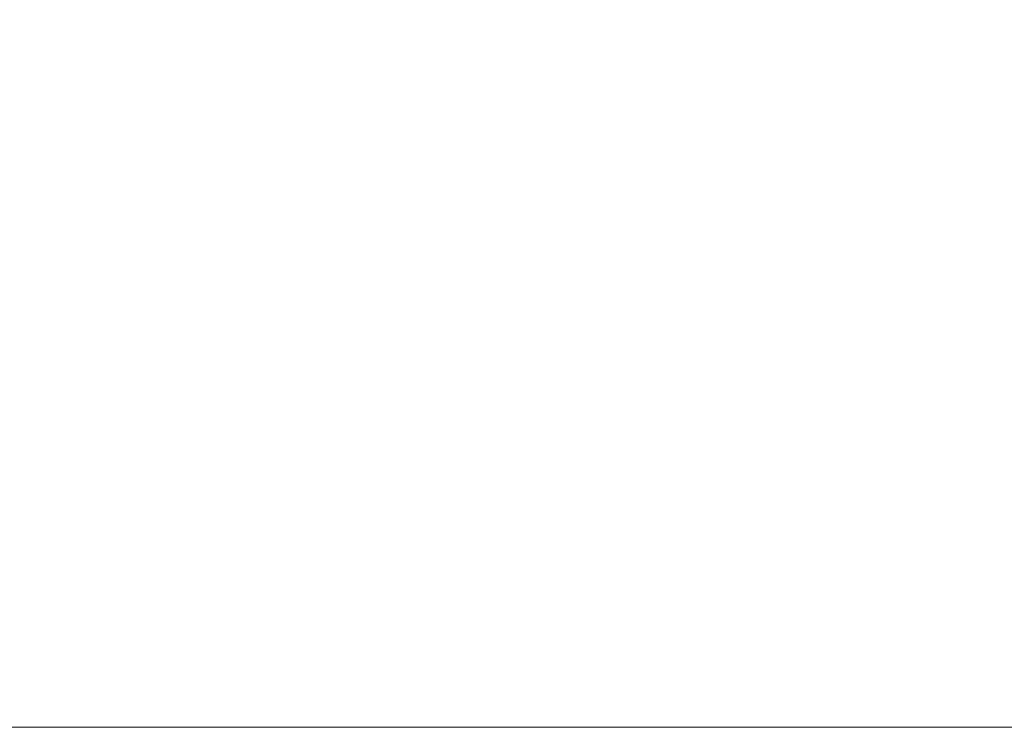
# Model space of a CAD drawing. Header units: metres. Extents: x 2.9 to 42.3, y -72.9 to -49.3.
# Tile 194 of 256: x 19.317 to 19.3669, y -50.7465 to -50.7107. Entities that reach past the tile are written whole.
import ezdxf

# ---------------------------------------------------------------- set-up
doc = ezdxf.new("R2010")
doc.units = ezdxf.units.M
doc.layers.add('A-WALL', color=7, linetype='Continuous', lineweight=18)
doc.layers.add('A-WALL-PATT', color=7, linetype='Continuous', lineweight=18)

# ---------------------------------------------------------------- blocks, each defined once
blk = doc.blocks.new('4 GRE - ESCOLA DE CINEMA E AUDIOVISUAL CINE REX R07_rvt-1-2PAV')
at = {"layer": 'A-WALL-PATT', "true_color": 0xd4d4d4}
h = blk.add_hatch(dxfattribs=at)
h.set_pattern_fill('FP_2', color=254, style=0, pattern_type=2)
h.set_pattern_definition([(45, (21.555, -62.92899999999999), (-0.0795495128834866, 0.0795495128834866), [])])
h.paths.add_polyline_path([(21.54733924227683, -50.74654163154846), (21.54733924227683, -50.59654163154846), (16.65233924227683, -50.59654163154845), (16.65233924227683, -50.74654163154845), (19.38888657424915, -50.74654163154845), (19.38888657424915, -50.7375336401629), (19.3870363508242, -50.73788036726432), (19.3870363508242, -50.7394222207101), (19.37242375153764, -50.7394222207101), (19.37242375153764, -50.71366104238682), (19.3870363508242, -50.71416696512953), (19.3870363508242, -50.71578356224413), (19.4058903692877, -50.71400239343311), (19.41745913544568, -50.71578356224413), (19.41745913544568, -50.7174654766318), (19.42391770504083, -50.71701120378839), (19.42391770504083, -50.71553684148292), (19.48127909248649, -50.71531137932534), (19.48398821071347, -50.71458547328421), (19.48996628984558, -50.71554557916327), (19.53085395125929, -50.71553684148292), (19.54409817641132, -50.71591182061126), (19.5441753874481, -50.7174654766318), (19.55051728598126, -50.71730006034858), (19.55124346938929, -50.71566043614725), (19.56688144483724, -50.71379448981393), (19.58094007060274, -50.71486205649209), (19.58094007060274, -50.71366104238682), (19.5955526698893, -50.71366104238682), (19.5955526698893, -50.7394222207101), (19.58094007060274, -50.7390772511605), (19.58094007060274, -50.73729970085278), (19.57908984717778, -50.73788036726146), (19.57908984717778, -50.74654163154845), (21.38348821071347, -50.74654163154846)])
h.paths.add_polyline_path([(19.48708269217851, -50.74654163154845), (19.55288657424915, -50.74654163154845), (19.55288657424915, -50.7376303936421), (19.55051728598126, -50.7368536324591), (19.54971957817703, -50.7356177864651), (19.5440587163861, -50.73607205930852), (19.5440587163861, -50.73754642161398), (19.42387824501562, -50.73717144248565), (19.42373996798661, -50.7356177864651), (19.41745913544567, -50.73601777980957), (19.41745913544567, -50.73729970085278), (19.41508984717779, -50.73840911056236), (19.41508984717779, -50.74654163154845), (19.48089372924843, -50.74654163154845)])
h.paths.add_polyline_path([(19.55288657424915, -50.73655880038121), (19.55288657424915, -50.7364840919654), (19.55131483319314, -50.73601777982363)])
at = {"layer": 'A-WALL', "color": 253, "true_color": 0xaaaaaa}
blk.add_line((21.28348821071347, -50.74654163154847), (19.06698821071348, -50.74654163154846), dxfattribs=at)

msp = doc.modelspace()

# ---------------------------------------------------------------- block references
at = {"lineweight": 5}
msp.add_blockref('4 GRE - ESCOLA DE CINEMA E AUDIOVISUAL CINE REX R07_rvt-1-2PAV', (0, 0), dxfattribs=at)

doc.saveas('drawing.dxf')
